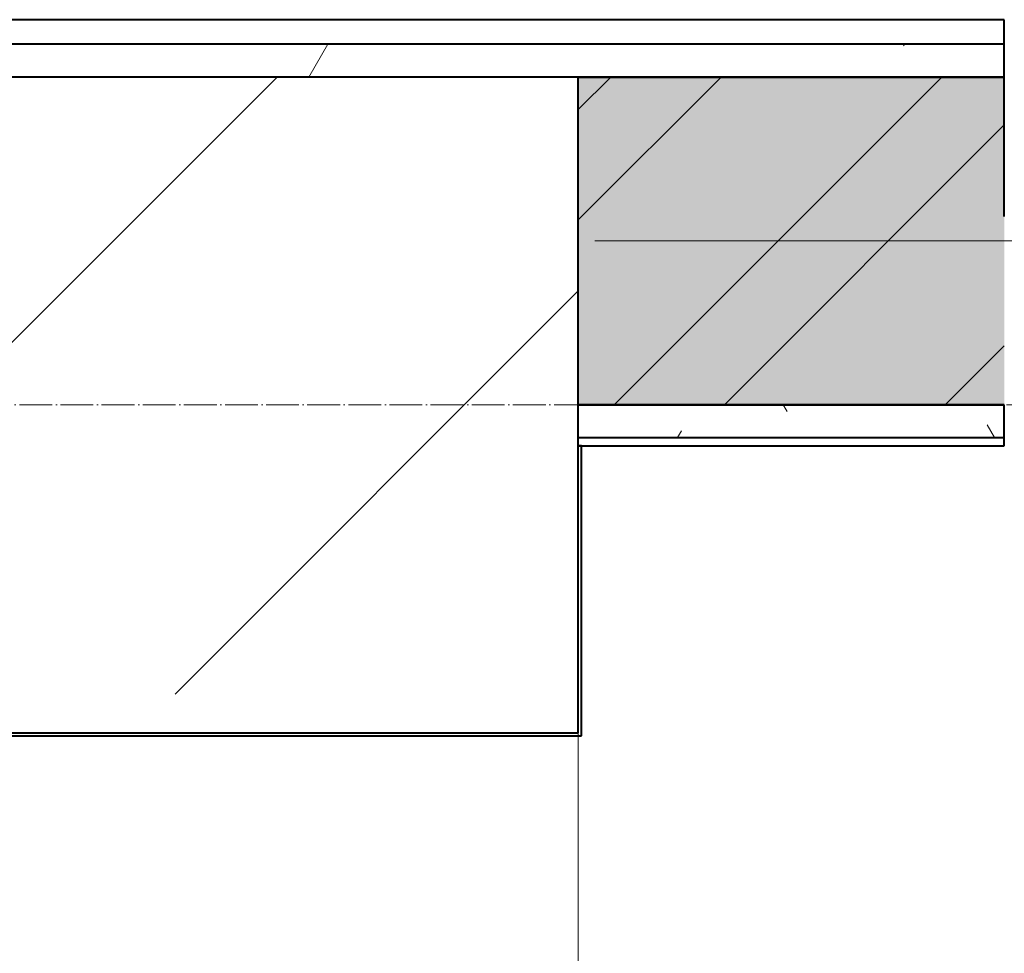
# Model space of a CAD drawing. Header units: millimetres. Extents: x 2069 to 83669, y 801 to 118701.
# Tile 114 of 145: x 18216 to 18817, y 94419 to 94989. Entities that reach past the tile are written whole.
import ezdxf

# ---------------------------------------------------------------- set-up
doc = ezdxf.new("R2010")
doc.units = ezdxf.units.MM
doc.linetypes.add('ADSK_Линия сетки', pattern=[25, 20, -2.5, 0, -2.5])
for name, color, linetype, lineweight in [('Каркас несущий', 7, 'Continuous', 18), ('Несущие колонны', 7, 'Continuous', 18), ('Оси', 7, 'Continuous', 9), ('Парковка', 7, 'Continuous', 18), ('Стены разрез', 7, 'Continuous', 40), ('Стены штриховка', 7, 'Continuous', 40)]:
    doc.layers.add(name, color=color, linetype=linetype, lineweight=lineweight)
pattern_1 = [(0, (0, 0), (406.4, 101.6), [33.528, -271.272, 33.528, -271.272, -1625.6]), (0, (0, 0), (406.4, 101.6), [-609.6, 33.528, -576.072, 33.528, -271.272, -711.2]), (0, (0, 0), (406.4, 101.6), [-1524, 33.528, -169.672, 33.528, -474.472]), (120, (152.4, 50.8), (-291.188181, 301.1527241), [33.528, -271.272, 33.528, -271.272, -1625.6]), (120, (152.4, 50.8), (-291.188181, 301.1527241), [-609.6, 33.528, -576.072, 33.528, -271.272, -711.2]), (120, (152.4, 50.8), (-291.188181, 301.1527241), [-1524, 33.528, -169.672, 33.528, -474.472]), (240, (203.2, 254), (-115.211819, -402.7527241), [33.528, -271.272, 33.528, -271.272, -1625.6]), (240, (203.2, 254), (-115.211819, -402.7527241), [-609.6, 33.528, -576.072, 33.528, -271.272, -711.2]), (240, (203.2, 254), (-115.211819, -402.7527241), [-1524, 33.528, -169.672, 33.528, -474.472])]

# ---------------------------------------------------------------- blocks, each defined once
blk = doc.blocks.new('ПР - _ПЧ_1550_200_Оп250-250_Шаг300_Арм16_Арм10-3243300-Оборудование_B2_-11_400__На лист секция 6_-11_400')
at = {"layer": 'Каркас несущий', "color": 21, "true_color": 0xffaaaa}
for p in [(-1025, 0), (775, 0)]:
    blk.add_line(p, (1025, 0), dxfattribs=at)
blk = doc.blocks.new('199_Парковочные места 3 класса и МГН - Малый класс-4755746-Оборудование_B2_-11_400__На лист секция 6_-11_400')
at = {"layer": 'Парковка', "color": 253, "true_color": 0xaaaaaa}
blk.add_line((0, 0), (2500, 0), dxfattribs=at)
blk = doc.blocks.new('135_SLK_GD_AR_rvt-1-Оборудование_B2_-11_400__На лист секция 6_-11_400')
at = {"layer": 'Стены разрез', "lineweight": 9, "true_color": 0xaaaaaa}
h = blk.add_hatch(dxfattribs=at)
h.set_pattern_fill('FP_4', color=253, style=0, pattern_type=2)
h.set_pattern_definition(pattern_1)
h.paths.add_polyline_path([(-13040709.66, -9195900.31), (-13039709.66, -9195900.31), (-13039709.66, -9195880.31), (-13040709.66, -9195880.31)])
h = blk.add_hatch(dxfattribs=at)
h.set_pattern_fill('FP_4', color=253, style=0, pattern_type=2)
h.set_pattern_definition(pattern_1)
h.paths.add_polyline_path([(-13032409.66, -9195900.31), (-13032409.66, -9195880.31), (-13037899.66, -9195880.31), (-13037899.66, -9195900.31), (-13033799.37, -9195900.31)])
h.paths.add_polyline_path([(-13039449.66, -9195900.31), (-13039449.66, -9195880.31), (-13039709.66, -9195880.31), (-13039709.66, -9195900.31)])
h = blk.add_hatch(dxfattribs=at)
h.set_pattern_fill('FP_1', color=253, style=0, pattern_type=2)
h.set_pattern_definition([(50, (0, 0), (218.6211678, -19.1267987), [22.86, -251.46]), (355, (0, 0), (-42.2918743, 229.2684153), [18.288, -201.168]), (100.451, (18.22, -1.6), (176.3310746, 210.139632), [19.428, -213.708]), (46.184, (0, 60.96), (325.29495, -50.4516404), [34.29, -377.19]), (96.636, (27.1, 56.76), (284.8830085, 296.912656), [29.142, -320.562]), (351.184, (0, 60.96), (284.8858166, 296.910704), [27.432, -301.752]), (21, (30.48, 45.72), (181.9375257, -122.7183205), [22.86, -251.46]), (326, (30.48, 45.72), (74.1622266, 221.0261817), [18.288, -201.168]), (71.451, (45.64, 35.5), (256.100348, 98.305262), [19.428, -213.708]), (37.5, (0, 0), (3.70638957, 101.46589536), [3.353, -195.377, 3.353, -200.863, -201.93]), (37.5, (0, 0), (3.70638957, 101.46589536), [-402.946, 3.353, -198.577]), (7.5, (0, 0), (80.18357624, 120.2165259), [3.353, -113.081, 3.353, -190.805, -76.962]), (7.5, (0, 0), (80.18357624, 120.2165259), [-310.591, 3.353, -73.609]), (327.5, (-67.97, 0), (162.70864647, -6.87497134), [3.353, -72.847, 3.353, -234.391, -315.468]), (327.5, (-67.97, 0), (162.70864647, -6.87497134), [-313.944, 3.353, -312.115]), (317.5, (-98.45, 0), (177.7546761, 30.511831), [3.353, -95.707, 3.353, -154.534, -224.028]), (317.5, (-98.45, 0), (177.7546761, 30.511831), [-256.946, 3.353, -220.675])])
h.paths.add_polyline_path([(-13032409.66, -9196100.31), (-13032409.66, -9195900.31), (-13037899.66, -9195900.31), (-13037899.66, -9196100.31), (-13033799.37, -9196100.31)])
h.paths.add_polyline_path([(-13039449.66, -9196100.31), (-13039449.66, -9195900.31), (-13039709.66, -9195900.31), (-13039709.66, -9196100.31)])
h = blk.add_hatch(dxfattribs=at)
h.set_pattern_fill('FP_2', color=253, style=0, pattern_type=2)
h.set_pattern_definition([(45, (0, 0), (-101.0278814, 101.0278814), []), (45, (67.35, 0), (-101.0278814, 101.0278814), [])])
h.paths.add_polyline_path([(-13032409.66, -9196100.31), (-13032409.66, -9195900.31), (-13037899.66, -9195900.31), (-13037899.66, -9196100.31), (-13033799.37, -9196100.31)])
h.paths.add_polyline_path([(-13039449.66, -9196100.31), (-13039449.66, -9195900.31), (-13039709.66, -9195900.31), (-13039709.66, -9196100.31)])
h = blk.add_hatch(dxfattribs=at)
h.set_pattern_fill('FP_4', color=253, style=0, pattern_type=2)
h.set_pattern_definition(pattern_1)
h.paths.add_polyline_path([(-13032409.66, -9196120.31), (-13032409.66, -9196100.31), (-13037899.66, -9196100.31), (-13037899.66, -9196120.31), (-13033799.37, -9196120.31)])
h.paths.add_polyline_path([(-13039709.66, -9196120.31), (-13039449.66, -9196120.31), (-13039449.66, -9196100.31), (-13039709.66, -9196100.31)])
at = {"layer": 'Стены разрез', "color": 253, "true_color": 0xaaaaaa}
for p, q in [((-13039709.66, -9195865.31), (-13040709.66, -9195865.31)), ((-13039449.66, -9195865.31), (-13039709.66, -9195865.31)), ((-13039449.66, -9195900.31), (-13039449.66, -9195865.31)), ((-13039449.66, -9195985.31), (-13039449.66, -9195900.31)), ((-13039449.66, -9196125.31), (-13039449.66, -9196100.31)), ((-13039709.66, -9196125.31), (-13039449.66, -9196125.31)), ((-13039707.66, -9196125.31), (-13039709.66, -9196125.31)), ((-13039707.66, -9196302.31), (-13039707.66, -9196125.31)), ((-13040711.66, -9196302.31), (-13039709.66, -9196302.31)), ((-13039709.66, -9196302.31), (-13039707.66, -9196302.31))]:
    blk.add_line(p, q, dxfattribs=at)
at = {"layer": 'Стены штриховка', "color": 253, "true_color": 0xaaaaaa}
for p, q in [((-13039709.66, -9195880.31), (-13040709.66, -9195880.31)), ((-13039449.66, -9195880.31), (-13039709.66, -9195880.31)), ((-13039449.66, -9195900.31), (-13039709.66, -9195900.31)), ((-13039709.66, -9195900.31), (-13039449.66, -9195900.31)), ((-13039709.66, -9196100.31), (-13039449.66, -9196100.31)), ((-13039449.66, -9196100.31), (-13039709.66, -9196100.31)), ((-13039709.66, -9196120.31), (-13039449.66, -9196120.31))]:
    blk.add_line(p, q, dxfattribs=at)
at = {"layer": 'Каркас несущий', "color": 253, "lineweight": 18, "true_color": 0xaaaaaa, "rotation": 180}
blk.add_blockref('ПР - _ПЧ_1550_200_Оп250-250_Шаг300_Арм16_Арм10-3243300-Оборудование_B2_-11_400__На лист секция 6_-11_400', (-13038674.66, -9196000.31), dxfattribs=at)
at = {"layer": 'Парковка', "color": 253, "lineweight": 18, "true_color": 0xaaaaaa, "rotation": 269.999999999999}
blk.add_blockref('199_Парковочные места 3 класса и МГН - Малый класс-4755746-Оборудование_B2_-11_400__На лист секция 6_-11_400', (-13039709.66, -9196300.31), dxfattribs=at)
blk = doc.blocks.new('Бетон-Прямоугольная-Колонна - CLM_Подземные этажи_В40-400х1000-V83-Оборудование_B2_-11_400__На лист секция 6_-11_400')
at = {"layer": 'Несущие колонны', "lineweight": 9, "true_color": 0xaaaaaa}
h = blk.add_hatch(dxfattribs=at)
h.set_pattern_fill('FP_47', color=253, style=0, pattern_type=2)
h.set_pattern_definition([(315, (9196100.3, -13040209.66), (314.308964, 314.308964), []), (315, (9196100.3, -13040523.97), (314.308964, 314.308964), [555.625, -111.125, 3.353, -107.772])])
h.paths.add_polyline_path([(-200, 500), (-200, -500), (200, -500), (200, 500)])
at = {"layer": 'Несущие колонны', "color": 253, "lineweight": 40, "true_color": 0xaaaaaa}
for p, q in [((200, 500), (-200, 500)), ((-200, 500), (-200, -500)), ((200, -500), (200, 500)), ((-200, -500), (200, -500))]:
    blk.add_line(p, q, dxfattribs=at)
blk = doc.blocks.new('135_SLK_GD_KR_rvt-1-Оборудование_B2_-11_400__На лист секция 6_-11_400')
at = {"layer": 'Несущие колонны', "color": 253, "lineweight": 18, "true_color": 0xaaaaaa, "rotation": 90.00000000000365}
blk.add_blockref('Бетон-Прямоугольная-Колонна - CLM_Подземные этажи_В40-400х1000-V83-Оборудование_B2_-11_400__На лист секция 6_-11_400', (-13040209.66, -9196100.31), dxfattribs=at)
blk = doc.blocks.new('A$C946fac60')
at = {"layer": 'Оси', "color": 253, "linetype": 'ADSK_Линия сетки', "true_color": 0xaaaaaa}
blk.add_line((78533.63, 71931.57), (6247.96, 71931.57), dxfattribs=at)
at = {"lineweight": 5}
for name in ['135_SLK_GD_KR_rvt-1-Оборудование_B2_-11_400__На лист секция 6_-11_400', '135_SLK_GD_AR_rvt-1-Оборудование_B2_-11_400__На лист секция 6_-11_400']:
    blk.add_blockref(name, (13055312.4, 9268031.88), dxfattribs=at)

msp = doc.modelspace()

# ---------------------------------------------------------------- block references
msp.add_blockref('A$C946fac60', (2954.29, 22822.32))

doc.saveas('drawing.dxf')
